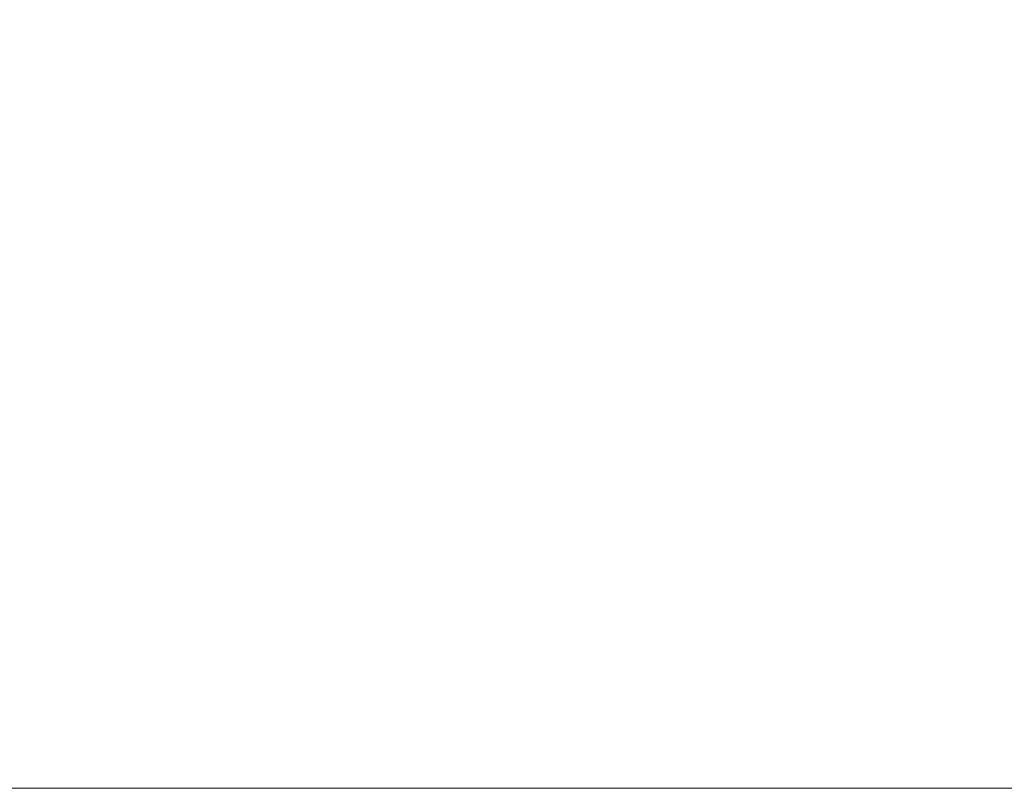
# Model space of a CAD drawing. Header units: millimetres. Extents: x -276 to 275, y -103 to 102.
# Tile 251 of 256: x -17.962 to -17.95444, y -11.08232 to -11.07641. Entities that reach past the tile are written whole.
import ezdxf

# ---------------------------------------------------------------- set-up
doc = ezdxf.new("R2010")
doc.units = ezdxf.units.MM
doc.layers.add('G-IMPT', color=8, linetype='Continuous')

# ---------------------------------------------------------------- blocks, each defined once
blk = doc.blocks.new('QST1150_dwg-16448-View 1')
at = {"layer": 'G-IMPT', "lineweight": 9}
mesh = blk.add_polyface(dxfattribs=at)
corners = [(-16.1621539, -306.8369396, 11.0436505), (-17.9621542, -306.8369396, 11.0436505), (-19.9437772, -306.8369396, 9.7434312), (-20.7121533, -306.8369396, 7.4999998), (-17.0621535, -306.8369396, 3.8500001), (-13.4121537, -306.8369396, 7.4999998), (-14.1805309, -306.8369396, 9.7434312), (-20.2621535, -306.8369396, 7.4999998), (-20.0483675, -306.8369396, 8.6079991), (-19.4688993, -306.8369396, 9.5822583), (-14.6554077, -306.8369396, 9.5822583), (-14.0759395, -306.8369396, 8.6079991), (-13.8621535, -306.8369396, 7.4999998), (-17.0621535, -306.8369396, 4.3000001)]
mesh.append_faces([[corners[k] for k in face] for face in [(11, 6, 10)]], dxfattribs={"vtx0": -1, "vtx1": -1})
mesh.append_faces([[corners[k] for k in face] for face in [(4, 13, 7, 3), (3, 7, 8, 2), (2, 8, 9), (10, 6, 0, 9)]], dxfattribs={"vtx0": -1, "vtx2": -1})
mesh.append_faces([[corners[k] for k in face] for face in [(1, 2, 9, 0)]], dxfattribs={"vtx1": -1, "vtx2": -1})
mesh.append_faces([[corners[k] for k in face] for face in [(4, 5, 12, 13), (11, 12, 5, 6)]], dxfattribs={"vtx1": -1, "vtx3": -1})

msp = doc.modelspace()

# ---------------------------------------------------------------- block references
at = {"layer": 'G-IMPT', "lineweight": 9, "extrusion": (0, -1, 0)}
msp.add_blockref('QST1150_dwg-16448-View 1', (0, 74.6450495, 0.0386661), dxfattribs=at)

doc.saveas('drawing.dxf')
